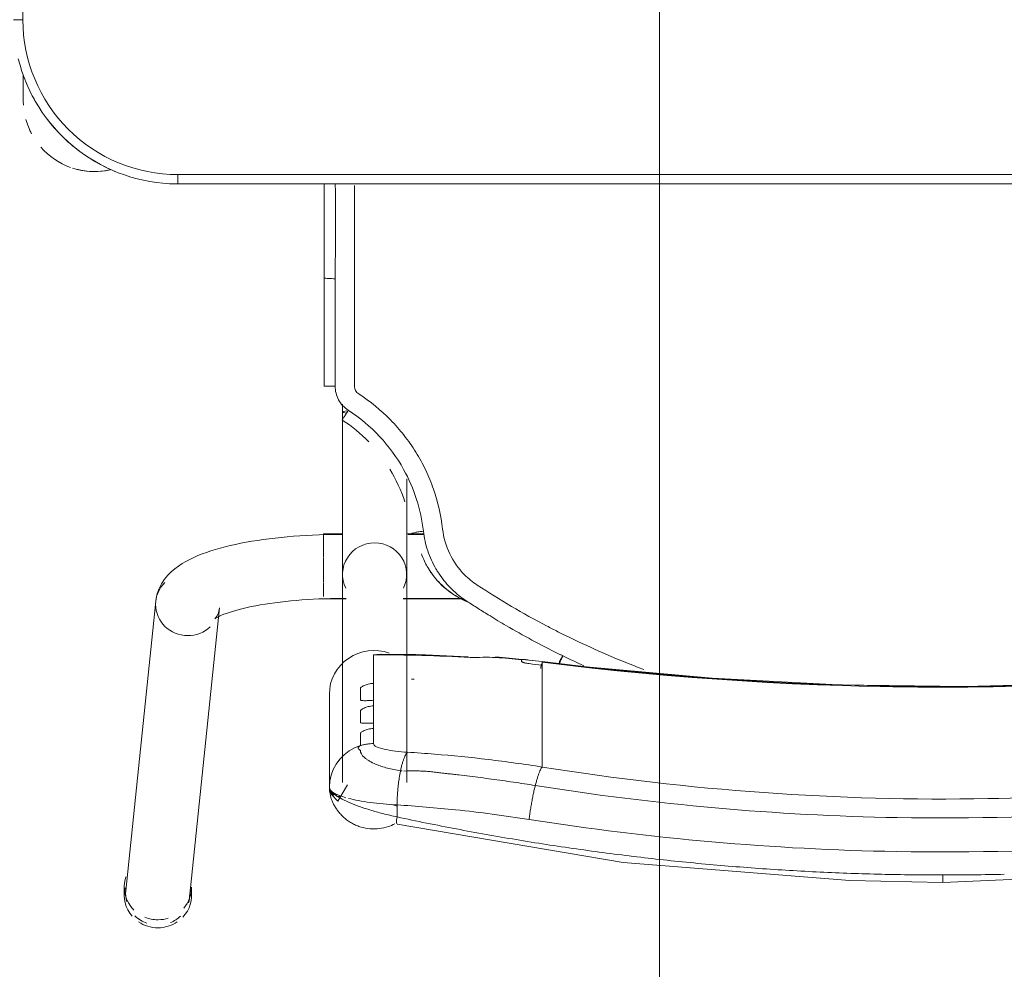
# Model space of a CAD drawing. Header units: metres. Extents: x 2.9 to 42.3, y -72.9 to -49.3.
# Tile 27 of 256: x 5.809 to 6.127, y -65.379 to -65.072. Entities that reach past the tile are written whole.
import ezdxf

# ---------------------------------------------------------------- set-up
doc = ezdxf.new("R2010")
doc.units = ezdxf.units.M
doc.layers.add('G-ANNO-SYMB', color=7, linetype='Continuous', lineweight=9)
doc.layers.add('I-FURN', color=7, linetype='Continuous', lineweight=18)

# ---------------------------------------------------------------- blocks, each defined once
blk = doc.blocks.new('ConjuntoParaAlunoTamanho6 - CJA06_ConjuntoParaAlunoTamanho6-2902653-2PAV')
at = {"layer": 'I-FURN', "color": 253, "true_color": 0xaaaaaa}
for p, q in [((0.2432124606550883, 0.2952560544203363), (0.2335379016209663, 0.2018170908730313)), ((0.2425404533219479, 0.2945585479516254), (0.2425404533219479, 0.2919703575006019)), ((0.2541278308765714, 0.1996852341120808), (0.2638023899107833, 0.2931241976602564)), ((0.2643023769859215, 0.2919703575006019), (0.2643023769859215, 0.2945585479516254)), ((0.1731500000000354, 0.2581242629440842), (0.1731500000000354, 0.190968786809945)), ((0.193850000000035, 0.190968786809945), (0.1938500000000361, 0.2581242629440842)), ((0.1981000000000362, 0.2296403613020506), (0.1981000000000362, 0.2596939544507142)), ((0.1745693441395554, 0.2544094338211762), (0.1751254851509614, 0.254353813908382)), ((0.1968477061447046, 0.2539495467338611), (0.1975389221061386, 0.2558006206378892)), ((0.1294314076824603, 0.243802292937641), (0.1294314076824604, 0.2531737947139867)), ((0.1947122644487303, 0.2506185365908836), (0.1958994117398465, 0.2522106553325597)), ((0.1958994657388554, 0.2522107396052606), (0.1968476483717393, 0.2539494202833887)), ((0.1294314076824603, 0.2421389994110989), (0.1294314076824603, 0.243802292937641)), ((0.1294314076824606, 0.2421389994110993), (0.1294314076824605, 0.2365253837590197)), ((0.1838599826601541, 0.2390378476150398), (0.1838599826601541, 0.2407252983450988)), ((0.1294314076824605, 0.2365253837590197), (0.1294314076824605, 0.2348620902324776)), ((0.1294314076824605, 0.2348620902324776), (0.1294314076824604, 0.2292484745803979)), ((0.183859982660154, 0.231760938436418), (0.183859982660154, 0.233448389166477)), ((0.1294314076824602, 0.2275851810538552), (0.1294314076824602, 0.2292484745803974)), ((0.1294314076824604, 0.2275851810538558), (0.1294314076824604, 0.2219715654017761)), ((0.1838599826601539, 0.2170112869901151), (0.1838599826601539, 0.2261714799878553)), ((0.1294314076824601, 0.2203082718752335), (0.1294314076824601, 0.2219715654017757)), ((0.1294586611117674, 0.21915246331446), (0.1443419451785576, 0.2175731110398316)), ((0.179439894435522, 0.2168937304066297), (0.1817272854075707, 0.2167811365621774)), ((0.174286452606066, 0.1989367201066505), (0.1547360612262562, 0.1989367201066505)), ((0.1742893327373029, 0.1987867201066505), (0.1549429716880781, 0.1987867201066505)), ((0.1938500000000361, 0.1987867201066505), (0.1927106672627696, 0.1987867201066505)), ((0.2000000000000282, 0.1989367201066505), (0.1927135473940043, 0.1989367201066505)), ((0.1938500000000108, 0.1984502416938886), (0.1938500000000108, 0.1987867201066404)), ((0.1938500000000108, 0.1976441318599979), (0.1938500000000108, 0.1984502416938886)), ((0.200000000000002, 0.1937960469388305), (0.2000000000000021, 0.1981376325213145)), ((0.1938500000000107, 0.1916047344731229), (0.1938500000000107, 0.1936664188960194)), ((0.200000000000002, 0.1857279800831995), (0.200000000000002, 0.1936447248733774)), ((0.1938500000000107, 0.1858191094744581), (0.1938500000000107, 0.1868796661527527)), ((0.1938500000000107, 0.1837095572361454), (0.1938500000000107, 0.1858191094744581)), ((0.200000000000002, 0.17793672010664), (0.200000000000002, 0.1856002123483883)), ((0.167571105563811, 0.1780867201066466), (0.1726767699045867, 0.1780867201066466)), ((0.1938500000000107, 0.1780867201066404), (0.1938500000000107, 0.1805865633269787)), ((0.1675962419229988, 0.1779367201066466), (0.1732320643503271, 0.1779367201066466)), ((0.1937679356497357, 0.1779367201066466), (0.2000000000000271, 0.1779367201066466)), ((0.193850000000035, 0.1360373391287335), (0.193850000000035, 0.138573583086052)), ((0.1998252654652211, 0.1302070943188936), (0.1998241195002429, 0.09530095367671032)), ((0.1998165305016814, 0.06496651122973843), (0.1998241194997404, 0.0953010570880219)), ((0.2470000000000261, 0.06496651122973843), (-0.2469999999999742, 0.06496651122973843)), ((0.2470000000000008, 0.06496651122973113), (-0.2469999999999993, 0.06496651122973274)), ((0.2470000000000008, 0.06496651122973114), (0.2470000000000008, 0.06196651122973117)), ((0.2968749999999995, 0.03797151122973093), (0.2968749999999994, 0.02961464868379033)), ((0.2968749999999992, 0.03299232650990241), (0.2968749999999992, 0.03797151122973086)), ((0.3000000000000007, 0.01196651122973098), (0.2970000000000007, 0.01196651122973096))]:
    blk.add_line(p, q, dxfattribs=at)
at = {"layer": 'I-FURN', "color": 253, "true_color": 0xaaaaaa, "flags": 128}
for points in [[(0.0001000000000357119, 0.2903998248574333), (-0.07266958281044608, 0.2872143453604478), (-0.144860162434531, 0.277701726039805), (-0.1760326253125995, 0.2716064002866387)], [(0.1762326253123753, 0.2716064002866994), (0.1033140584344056, 0.2839819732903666), (0.03017500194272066, 0.2898535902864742), (0.0001000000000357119, 0.2903998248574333)], [(0.1762658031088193, 0.2654018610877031), (0.1762658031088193, 0.2663721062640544), (0.1762658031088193, 0.2673423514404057), (0.1762658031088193, 0.268312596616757), (0.1762658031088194, 0.2692828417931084)], [(0.1980999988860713, 0.2597125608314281), (0.1979173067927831, 0.2609157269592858), (0.1973888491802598, 0.26208319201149), (0.1953955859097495, 0.2642028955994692), (0.192269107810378, 0.2589586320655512)], [(0.19753892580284, 0.2558006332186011), (0.1979587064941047, 0.2577280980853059), (0.1981000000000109, 0.2596939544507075)], [(0.1980999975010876, 0.2597116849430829), (0.1980999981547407, 0.2521977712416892), (0.1980999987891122, 0.2446838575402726)], [(0.1981000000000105, 0.2296403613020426), (0.1981000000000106, 0.2371537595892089), (0.1981000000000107, 0.2446671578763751), (0.1981000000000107, 0.2521805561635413), (0.1981000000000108, 0.2596939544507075)], [(0.1881002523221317, 0.246282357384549), (0.1899707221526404, 0.2470146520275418), (0.1917187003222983, 0.247994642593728)], [(0.1917187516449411, 0.2479946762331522), (0.1933094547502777, 0.2492039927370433), (0.1947121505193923, 0.2506184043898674)], [(0.1838599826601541, 0.2407252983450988), (0.1838599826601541, 0.241946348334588), (0.1838599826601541, 0.2431673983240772), (0.1838599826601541, 0.2443884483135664), (0.1838599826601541, 0.2456094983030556)], [(0.1881000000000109, 0.2462822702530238), (0.1881000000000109, 0.2453180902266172), (0.1881000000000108, 0.2443539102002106), (0.1881000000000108, 0.243389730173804), (0.1881000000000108, 0.2424255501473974)], [(0.183859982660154, 0.233448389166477), (0.183859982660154, 0.2348457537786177), (0.183859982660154, 0.2362431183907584), (0.1838599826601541, 0.2376404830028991), (0.1838599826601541, 0.2390378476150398)], [(0.1881000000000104, 0.2386831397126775), (0.1881000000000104, 0.237799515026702), (0.1881000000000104, 0.2369158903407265), (0.1881000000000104, 0.236032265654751), (0.1881000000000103, 0.2351486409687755)], [(0.1838599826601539, 0.2261714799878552), (0.183859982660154, 0.2275688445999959), (0.183859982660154, 0.2289662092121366), (0.183859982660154, 0.2303635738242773), (0.183859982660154, 0.231760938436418)], [(0.1881000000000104, 0.2314062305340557), (0.1881000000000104, 0.2305226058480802), (0.1881000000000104, 0.2296389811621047), (0.1881000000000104, 0.2287553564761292), (0.1881000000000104, 0.2278717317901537)], [(-0.1292586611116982, 0.21915246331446), (-0.08865069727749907, 0.2234198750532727), (-0.047900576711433, 0.2260954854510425), (-0.007073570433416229, 0.2271749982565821), (0.0337649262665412, 0.226656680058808), (0.07454949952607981, 0.2245413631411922), (0.1152148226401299, 0.220832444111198), (0.1294586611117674, 0.21915246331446)], [(0.1294314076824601, 0.2193726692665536), (0.1294314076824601, 0.2196065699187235), (0.1294314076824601, 0.2198404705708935), (0.1294314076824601, 0.2200743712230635), (0.1294314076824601, 0.2203082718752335)], [(0.1361000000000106, 0.2190117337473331), (0.1361000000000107, 0.2189337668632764), (0.1361000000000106, 0.2188557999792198), (0.1361000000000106, 0.2187778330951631), (0.1361000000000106, 0.2186998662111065)], [(0.1535056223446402, 0.2176050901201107), (0.1692793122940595, 0.2168976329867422), (0.1813090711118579, 0.2167731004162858)], [(0.1817272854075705, 0.2167811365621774), (0.1827926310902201, 0.2168569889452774), (0.1838599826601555, 0.217011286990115)], [(0.2350704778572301, 0.2053619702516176), (0.2350077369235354, 0.2053133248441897), (0.23482002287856, 0.2051835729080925), (0.2345106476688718, 0.2049931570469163), (0.2340848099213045, 0.20475802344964), (0.2335484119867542, 0.2044905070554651), (0.2329074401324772, 0.2042001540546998), (0.232167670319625, 0.2038943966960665), (0.2313345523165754, 0.2035790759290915), (0.2304131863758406, 0.2032588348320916), (0.2294083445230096, 0.2029374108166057), (0.2283245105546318, 0.2026178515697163), (0.2271659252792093, 0.2023026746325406), (0.2259366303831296, 0.2019939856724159), (0.2246405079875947, 0.2016935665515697), (0.2232813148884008, 0.2014029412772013), (0.2218627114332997, 0.201123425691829), (0.2203882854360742, 0.2008561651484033), (0.2188615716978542, 0.2006021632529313), (0.2172860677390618, 0.2003623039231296), (0.2156652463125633, 0.2001373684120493), (0.214002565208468, 0.1999280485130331), (0.2123014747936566, 0.1997349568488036), (0.2105654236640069, 0.1995586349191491), (0.2087978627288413, 0.1993995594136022), (0.2070022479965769, 0.199258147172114), (0.2051820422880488, 0.1991347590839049), (0.2033407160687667, 0.1990297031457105), (0.2014817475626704, 0.1989432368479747), (0.1996086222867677, 0.1988755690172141), (0.1977248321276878, 0.1988268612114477), (0.1958338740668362, 0.1987972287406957), (0.1939392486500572, 0.1987867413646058), (0.1938500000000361, 0.1987867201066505)], [(0.2335379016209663, 0.2018170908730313), (0.2337286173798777, 0.2028696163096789), (0.2340307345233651, 0.203761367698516), (0.2343720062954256, 0.2044473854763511), (0.2346851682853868, 0.2049236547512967), (0.2349211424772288, 0.2052118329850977), (0.2350504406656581, 0.2053439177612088), (0.2350704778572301, 0.2053619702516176)], [(0.2541278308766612, 0.1996852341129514), (0.2537524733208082, 0.1976222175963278), (0.2531060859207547, 0.1957226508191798), (0.2522614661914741, 0.1940331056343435), (0.251286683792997, 0.1925592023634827), (0.2502318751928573, 0.1912808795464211), (0.2491278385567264, 0.1901677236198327), (0.2479903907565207, 0.1891887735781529), (0.246825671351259, 0.1883170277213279), (0.2456343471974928, 0.1875306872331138), (0.244414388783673, 0.1868128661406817), (0.2431627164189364, 0.1861507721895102), (0.2418761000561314, 0.1855348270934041), (0.240551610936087, 0.184957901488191), (0.2391868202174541, 0.1844147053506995), (0.2377798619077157, 0.1839013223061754), (0.2363294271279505, 0.1834148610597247), (0.2348347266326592, 0.1829531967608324), (0.2332954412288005, 0.1825147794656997), (0.2317116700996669, 0.1820984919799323), (0.2300838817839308, 0.1817035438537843), (0.2284128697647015, 0.1813293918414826), (0.2266997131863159, 0.1809756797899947), (0.2249457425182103, 0.180642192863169), (0.2231525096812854, 0.1803288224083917), (0.2213217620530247, 0.1800355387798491), (0.2194554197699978, 0.1797623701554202), (0.2175555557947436, 0.1795093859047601), (0.2156243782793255, 0.1792766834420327), (0.2136642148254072, 0.1790643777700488), (0.211677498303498, 0.1788725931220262), (0.2096667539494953, 0.1787014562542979), (0.2076345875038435, 0.1785510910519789), (0.2055836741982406, 0.178421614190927), (0.2035167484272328, 0.1783131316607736), (0.2014365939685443, 0.178225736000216), (0.1993460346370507, 0.1781595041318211), (0.1972479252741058, 0.1781144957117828), (0.195145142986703, 0.1780907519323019), (0.1938500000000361, 0.1780867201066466)], [(0.1731500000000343, 0.1601508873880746), (0.1731500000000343, 0.1620004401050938), (0.1731500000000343, 0.163818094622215), (0.1731500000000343, 0.1656009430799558), (0.1731500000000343, 0.1673461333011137), (0.1731500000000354, 0.1690508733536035), (0.1731500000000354, 0.170712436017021), (0.1731500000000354, 0.1723281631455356), (0.1731500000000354, 0.1738954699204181), (0.1731500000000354, 0.1754118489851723), (0.1731500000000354, 0.1768748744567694), (0.1731500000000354, 0.1782822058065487), (0.1731500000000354, 0.1796315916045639), (0.1731500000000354, 0.1809208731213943), (0.1731500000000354, 0.1821479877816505), (0.1731500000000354, 0.1833109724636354), (0.1731500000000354, 0.1844079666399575), (0.1731500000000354, 0.185437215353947), (0.1731500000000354, 0.1863970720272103), (0.1731500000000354, 0.1872860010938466), (0.1731500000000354, 0.1881025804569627), (0.1731500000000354, 0.1888455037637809), (0.1731500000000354, 0.1895135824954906), (0.1731500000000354, 0.1901057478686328), (0.1731500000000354, 0.1906210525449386), (0.1731500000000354, 0.190968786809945)], [(0.193850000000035, 0.190968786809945), (0.193850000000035, 0.1905139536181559), (0.193850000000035, 0.1899816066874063), (0.193850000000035, 0.1893725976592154), (0.193850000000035, 0.1886879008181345), (0.193850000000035, 0.1879286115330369), (0.193850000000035, 0.1870959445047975), (0.193850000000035, 0.1861912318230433), (0.193850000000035, 0.1852159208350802), (0.193850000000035, 0.1841715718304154), (0.193850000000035, 0.1830598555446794), (0.193850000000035, 0.1818825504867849), (0.193850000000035, 0.1806415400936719), (0.193850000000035, 0.1793388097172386), (0.193850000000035, 0.177976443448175), (0.193850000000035, 0.1765566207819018), (0.193850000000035, 0.1750816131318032), (0.193850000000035, 0.1735537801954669), (0.193850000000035, 0.1719755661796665), (0.193850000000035, 0.1703494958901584), (0.193850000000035, 0.1686781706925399), (0.193850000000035, 0.1669642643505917), (0.193850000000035, 0.1652105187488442), (0.193850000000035, 0.163419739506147), (0.193850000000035, 0.1615947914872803), (0.193850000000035, 0.1597385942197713), (0.193850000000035, 0.1578541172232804), (0.193850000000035, 0.155944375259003), (0.193850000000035, 0.1540124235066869), (0.193850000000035, 0.1520613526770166), (0.193850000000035, 0.1500942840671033), (0.193850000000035, 0.1481143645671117), (0.193850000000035, 0.1461247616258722), (0.193850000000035, 0.1441286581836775), (0.193850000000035, 0.1421292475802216), (0.193850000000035, 0.1401297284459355), (0.193850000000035, 0.138573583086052)], [(0.168410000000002, 0.1843247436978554), (0.168410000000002, 0.184339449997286), (0.168410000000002, 0.1843541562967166), (0.168410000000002, 0.1843688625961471), (0.168410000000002, 0.1843835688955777)], [(0.1962270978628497, 0.1302521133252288), (0.19622673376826, 0.126394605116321), (0.1962264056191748, 0.1225375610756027), (0.1962261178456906, 0.1186811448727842), (0.1962258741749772, 0.1148255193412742), (0.1962256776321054, 0.1109708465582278), (0.1962255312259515, 0.1071172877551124), (0.196225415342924, 0.1032650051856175), (0.1962252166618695, 0.0994141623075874), (0.1962252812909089, 0.09556492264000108)], [(0.298480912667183, 0.02456475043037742), (0.2979359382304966, 0.02661336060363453), (0.2973094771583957, 0.02863853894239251), (0.2966025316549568, 0.03063704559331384), (0.2958162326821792, 0.03260568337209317), (0.2949518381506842, 0.03454130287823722), (0.2940107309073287, 0.03644080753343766), (0.2929944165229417, 0.03830115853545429), (0.291904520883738, 0.04011937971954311), (0.2907427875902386, 0.04189256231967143), (0.289511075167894, 0.04361786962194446), (0.2882113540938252, 0.04529254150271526), (0.2868457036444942, 0.04691389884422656), (0.2854163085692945, 0.04847934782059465), (0.2839254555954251, 0.04998638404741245), (0.2823755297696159, 0.05143259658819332), (0.2807690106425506, 0.0528156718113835), (0.2791084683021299, 0.05413339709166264), (0.2773965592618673, 0.05538366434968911), (0.2756360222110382, 0.05656447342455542), (0.2738296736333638, 0.05767393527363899), (0.2719804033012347, 0.05871027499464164), (0.2700911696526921, 0.05967183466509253), (0.2681649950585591, 0.06055707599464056), (0.2662049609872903, 0.0613645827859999), (0.2642142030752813, 0.06209306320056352), (0.26219590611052, 0.06274135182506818), (0.2601532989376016, 0.06330841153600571), (0.2580896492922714, 0.0637933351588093), (0.2560082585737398, 0.06419534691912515), (0.2539124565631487, 0.06451380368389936), (0.2518055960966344, 0.06474819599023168), (0.2496910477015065, 0.06489814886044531), (0.2475721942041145, 0.06496342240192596), (0.2470000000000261, 0.06496651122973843)], [(0.2469999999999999, 0.0619665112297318), (0.1234999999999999, 0.0619665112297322), (-1.453485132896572e-16, 0.06196651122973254), (-0.1235000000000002, 0.06196651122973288), (-0.2470000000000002, 0.06196651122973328)], [(-0.2469999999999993, 0.06196651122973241), (-0.1234999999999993, 0.0619665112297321), (7.44471151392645e-16, 0.06196651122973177), (0.1235000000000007, 0.06196651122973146), (0.2470000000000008, 0.06196651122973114)], [(0.2968750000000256, 0.03000167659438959), (0.2968750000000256, 0.03057043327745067), (0.2968750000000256, 0.03112383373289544), (0.2968750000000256, 0.03166099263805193), (0.2968750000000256, 0.0321810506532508), (0.2968750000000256, 0.03268317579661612), (0.2968750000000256, 0.03316656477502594), (0.2968750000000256, 0.03363044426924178), (0.2968750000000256, 0.03407407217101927), (0.2968750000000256, 0.0344967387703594), (0.2968750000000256, 0.03489776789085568), (0.2968750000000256, 0.03527651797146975), (0.2968750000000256, 0.03563238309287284), (0.2968750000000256, 0.03596479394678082), (0.2968750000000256, 0.03627321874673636), (0.2968750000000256, 0.03655716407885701), (0.2968750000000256, 0.03681617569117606), (0.2968750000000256, 0.03704983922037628), (0.2968750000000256, 0.03725778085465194), (0.2968750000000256, 0.03743966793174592), (0.2968750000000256, 0.03759520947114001), (0.2968750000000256, 0.03772415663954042), (0.2968750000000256, 0.03782630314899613), (0.2968750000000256, 0.03790148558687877), (0.2968750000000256, 0.03794958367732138), (0.2968750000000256, 0.0379705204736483)], [(0.2969999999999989, -0.3320334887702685), (0.2969999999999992, -0.2460334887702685), (0.2969999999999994, -0.1600334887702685), (0.2969999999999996, -0.07403348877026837), (0.2969999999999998, 0.01196651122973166)], [(0.2970000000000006, 0.01196651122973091), (0.2970000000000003, -0.07403348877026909), (0.297, -0.1600334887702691), (0.2969999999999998, -0.2460334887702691), (0.2969999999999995, -0.3320334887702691)]]:
    blk.add_lwpolyline(points, dxfattribs=at)
at = {"layer": 'I-FURN', "color": 253, "true_color": 0xaaaaaa}
for centre, radius, start, end in [((0.2469999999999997, 0.01196651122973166), 0.05000000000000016, 359.9999999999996, 89.9999999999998), ((0.2470000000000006, 0.01196651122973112), 0.05000000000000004, 1.399444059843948e-13, 90.00000000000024), ((0.2470000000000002, 0.01196651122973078), 0.05300000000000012, 57.30006590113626, 67.50000000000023), ((0.2470000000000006, 0.01196651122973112), 0.05299999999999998, 57.30006590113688, 67.49999999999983), ((0.2738749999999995, 0.03797151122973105), 0.02300000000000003, 75.53308433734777, 103.1031885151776), ((0.2738749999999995, 0.03797151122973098), 0.02299999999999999, 71.99999999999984, 102.5792801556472), ((0.2738749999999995, 0.03797151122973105), 0.02299999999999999, 41.01943934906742, 70.30682625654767), ((0.2470000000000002, 0.01196651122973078), 0.05300000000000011, 37.16069583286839, 53.14964399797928), ((0.2470000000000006, 0.01196651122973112), 0.05299999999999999, 37.16069583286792, 53.14964399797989), ((0.2738749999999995, 0.03797151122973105), 0.02299999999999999, 15.73052841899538, 28.0506029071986), ((0.2470000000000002, 0.01196651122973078), 0.05300000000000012, 22.50000000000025, 32.69993391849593), ((0.2470000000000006, 0.01196651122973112), 0.053, 22.49999999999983, 32.69993391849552), ((0.2738749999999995, 0.03797151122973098), 0.02300000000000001, 359.9999999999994, 4.009148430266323)]:
    blk.add_arc(centre, radius, start, end, dxfattribs=at)
for centre, major_axis, ratio, start_param, end_param in [((0.2534214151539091, 0.2945585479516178), (0.01088096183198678, 0), 0.9659258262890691, 1.570796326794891, 2.182165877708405), ((0.2534214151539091, 0.2945585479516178), (-0.01088096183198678, 5.623562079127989e-17), 0.9659258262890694, 4.098127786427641, 4.71238898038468), ((0.253507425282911, 0.2941901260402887), (-0.01029496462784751, 0.001065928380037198), 0.9671584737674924, 5.223080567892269, 5.597592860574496), ((0.2534214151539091, 0.2919703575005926), (0.01088096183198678, 0), 0.9659258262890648, 1.581693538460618, 1.88396904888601), ((0.2534214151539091, 0.2919703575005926), (0.01088096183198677, 0), 0.9659258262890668, 1.17635546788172, 1.570796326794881), ((0.253507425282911, 0.2941901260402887), (-0.01029496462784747, 0.001065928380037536), 0.9671584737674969, 4.026796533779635, 4.467460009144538), ((0.2534214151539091, 0.2945585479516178), (0.01088096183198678, 0), 0.9659258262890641, 2.404321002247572, 3.312013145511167), ((0.2534214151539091, 0.2919703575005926), (0.01088096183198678, 0), 0.9659258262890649, 2.446266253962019, 3.141592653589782), ((0.2534214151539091, 0.2919703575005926), (0.01088096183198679, 0), 0.9659258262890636, 5.959866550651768, 7.062609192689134), ((0.2534214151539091, 0.2945585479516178), (0.01088096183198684, 0), 0.9659258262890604, 6.052088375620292, 6.985955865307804), ((0.253507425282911, 0.2941901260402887), (-0.01029496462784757, 0.001065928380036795), 0.9671584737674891, 6.102342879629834, 6.38299102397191), ((0.253507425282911, 0.2941901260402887), (-0.01029496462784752, 0.00106592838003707), 0.9671584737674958, 3.141592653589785, 3.502974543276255), ((9.999999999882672e-05, -0.7715866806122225), (1.021100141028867, 0), 0.9781476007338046, 1.44377104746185, 1.697821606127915), ((9.999999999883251e-05, -0.7711708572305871), (1.0208981, 0), 0.9781476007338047, 1.443771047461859, 1.697821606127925), ((0.1837000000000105, 0.2296403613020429), (0.0144, 0), 0.9781476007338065, 4.36210454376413, 6.28318530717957), ((0.1794715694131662, 0.6012766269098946), (0.3849999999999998, 0), 0.9781476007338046, 4.689765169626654, 4.691851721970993), ((0.1794715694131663, 0.6035636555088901), (0.3949999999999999, 0), 0.9781476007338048, 4.585363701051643, 4.595995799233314), ((0.1306982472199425, 0.2290753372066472), (0.001239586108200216, 0.009922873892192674), 0.02633907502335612, 3.525396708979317, 3.819869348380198), ((0.1794715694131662, 0.6022122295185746), (0.3947979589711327, 0), 0.9781476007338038, 4.585363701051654, 4.595935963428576), ((0.1794715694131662, 0.6026280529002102), (0.3949999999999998, 0), 0.9781476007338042, 4.602237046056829, 4.623286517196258), ((0.1452124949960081, 0.227535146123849), (0.0008705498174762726, 0.009962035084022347), 0.01850094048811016, 2.932960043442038, 3.325659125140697), ((0.1794715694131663, 0.6033557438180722), (0.3949999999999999, 0), 0.9781476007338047, 4.644485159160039, 4.723499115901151), ((0.2438328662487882, 0.2007511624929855), (-0.01029496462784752, 0.001065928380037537), 0.9671584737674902, 4.812194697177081, 5.597592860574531), ((0.2438328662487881, 0.2007511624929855), (-0.01029496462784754, 0.001065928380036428), 0.967158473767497, 3.241398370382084, 4.812194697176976), ((0.2438328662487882, 0.2007511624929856), (-0.01029496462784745, 0.001065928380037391), 0.9671584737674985, 2.456000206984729, 3.241398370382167), ((0.1835000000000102, 0.1909687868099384), (0.01034999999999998, 0), 0.9781476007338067, 2.686586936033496, 4.712388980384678), ((0.1835000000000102, 0.1909687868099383), (0.01035000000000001, 0), 0.9781476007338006, 4.712388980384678, 6.73819102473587), ((0.1835000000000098, 0.1385735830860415), (0.01034999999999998, 0), 0.06975647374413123, 5.759586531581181, 6.776353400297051)]:
    blk.add_ellipse(centre, major_axis=major_axis, ratio=ratio, start_param=start_param, end_param=end_param, dxfattribs=at)
for points in [[(0.0001000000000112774, 0.2903571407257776), (0.0001000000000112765, 0.2902912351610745), (0.0001000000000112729, 0.2900051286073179), (0.0001000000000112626, 0.2891558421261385), (0.0001000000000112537, 0.2884139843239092), (0.0001000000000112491, 0.2880248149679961)], [(0.0001000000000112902, 0.2880248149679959), (-0.006508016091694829, 0.288024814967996), (-0.01311637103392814, 0.2879458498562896), (-0.01972184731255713, 0.2877884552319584)], [(0.01992242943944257, 0.287788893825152), (0.01331661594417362, 0.287946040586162), (0.006708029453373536, 0.2880248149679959), (0.0001000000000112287, 0.288024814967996)], [(0.03972822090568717, 0.287082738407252), (0.03313130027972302, 0.2873962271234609), (0.02652827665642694, 0.2876317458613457), (0.0199224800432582, 0.2877888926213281)], [(0.05949739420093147, 0.285908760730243), (0.05291607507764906, 0.2863777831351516), (0.04632532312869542, 0.2867692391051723), (0.03972846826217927, 0.2870827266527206)], [(0.07920996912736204, 0.284269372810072), (0.07265096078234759, 0.2848931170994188), (0.06607919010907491, 0.2854396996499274), (0.05949798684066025, 0.2859087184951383)], [(0.09884629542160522, 0.2821678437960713), (0.09231561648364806, 0.2829446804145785), (0.08576917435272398, 0.2836456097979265), (0.07920996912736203, 0.284269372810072)], [(0.1183880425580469, 0.2796108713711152), (0.1118923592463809, 0.2805381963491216), (0.1053779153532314, 0.2813908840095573), (0.0988477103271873, 0.2821676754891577)], [(0.1378172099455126, 0.276606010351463), (0.1313620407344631, 0.2776813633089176), (0.1248851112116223, 0.2786833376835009), (0.1183894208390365, 0.2796106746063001)], [(0.1571157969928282, 0.2731608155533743), (0.1507070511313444, 0.274381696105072), (0.1442735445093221, 0.2755304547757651), (0.1378182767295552, 0.2766058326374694)], [(0.1316375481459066, 0.2591403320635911), (0.1317514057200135, 0.2595920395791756), (0.1319774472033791, 0.2605307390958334), (0.1323069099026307, 0.2620269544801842), (0.1326223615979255, 0.2635911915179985), (0.1329198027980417, 0.2652023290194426), (0.1331950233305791, 0.2668394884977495), (0.1334445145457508, 0.2684805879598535), (0.1335915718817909, 0.2695629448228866), (0.1336597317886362, 0.2700975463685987)], [(0.1762658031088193, 0.2692828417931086), (0.1699094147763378, 0.2706467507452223), (0.1635252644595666, 0.2719397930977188), (0.1571163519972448, 0.2731607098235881)], [(0.1762658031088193, 0.2692828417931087), (0.1763289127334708, 0.2696584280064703), (0.1764189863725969, 0.2703746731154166), (0.1764353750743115, 0.2712021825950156), (0.1763587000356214, 0.2714863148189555), (0.1763029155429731, 0.2715564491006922)], [(0.175125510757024, 0.254353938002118), (0.1751984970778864, 0.2547076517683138), (0.175339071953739, 0.2554367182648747), (0.1755320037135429, 0.2565866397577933), (0.1757052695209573, 0.2577841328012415), (0.175857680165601, 0.259019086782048), (0.1759880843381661, 0.2602816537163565), (0.176095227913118, 0.2615619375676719), (0.1761782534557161, 0.2628495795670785), (0.176236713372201, 0.2641342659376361), (0.1762589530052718, 0.2649819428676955), (0.1762658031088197, 0.2654018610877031)], [(0.1919702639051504, 0.2633081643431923), (0.1900049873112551, 0.2638160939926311), (0.1852348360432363, 0.264697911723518), (0.1793352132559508, 0.265233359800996), (0.1762658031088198, 0.265401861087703)], [(0.1781109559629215, 0.2652801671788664), (0.1775085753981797, 0.2654472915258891), (0.1768999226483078, 0.2656099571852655), (0.1762885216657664, 0.2657672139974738)], [(0.1297076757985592, 0.2535591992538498), (0.1298032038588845, 0.253716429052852), (0.1300007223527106, 0.2540876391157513), (0.1303127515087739, 0.2548081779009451), (0.1306367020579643, 0.2556847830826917), (0.1309683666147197, 0.2567044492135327), (0.131303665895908, 0.2578553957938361), (0.1315267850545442, 0.2587009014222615), (0.1316375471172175, 0.2591403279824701)], [(0.1728535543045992, 0.2483980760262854), (0.1729696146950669, 0.2485030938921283), (0.1732027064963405, 0.2487702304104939), (0.1735510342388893, 0.2493354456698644), (0.1738939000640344, 0.250058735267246), (0.174227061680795, 0.2509327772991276), (0.1745466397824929, 0.2519451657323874), (0.1748487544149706, 0.2530845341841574), (0.1750359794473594, 0.2539200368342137), (0.1751255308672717, 0.2543540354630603)], [(0.1294314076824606, 0.2531737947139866), (0.1295198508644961, 0.253273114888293), (0.1296121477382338, 0.2534019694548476), (0.1297076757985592, 0.2535591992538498)], [(0.1838599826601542, 0.2456094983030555), (0.1842192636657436, 0.2456134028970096), (0.1849375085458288, 0.2456477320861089), (0.1860079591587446, 0.2457777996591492), (0.1870655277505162, 0.2459854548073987), (0.1877580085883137, 0.2461749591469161), (0.1881001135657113, 0.246282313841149)], [(0.124341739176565, 0.2095039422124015), (0.1152901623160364, 0.2140849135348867), (0.1060704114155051, 0.2181435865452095), (0.0966588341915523, 0.2216798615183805)], [(0.1159427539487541, 0.2205001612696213), (0.1182084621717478, 0.2194714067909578), (0.1204604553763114, 0.2184124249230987), (0.1226981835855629, 0.2173235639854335)], [(0.1226981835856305, 0.2173235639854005), (0.1229127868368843, 0.2177608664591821), (0.1233583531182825, 0.2186550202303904), (0.1237690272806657, 0.2194524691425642), (0.1239499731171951, 0.2197966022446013)], [(0.1239464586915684, 0.2193573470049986), (0.1237666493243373, 0.2189779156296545), (0.1235632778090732, 0.2185567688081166), (0.1233517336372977, 0.2181258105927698)], [(0.1336000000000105, 0.2198095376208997), (0.1337709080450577, 0.2197895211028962), (0.1341016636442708, 0.2197447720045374), (0.1345570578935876, 0.2196652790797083), (0.1349943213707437, 0.2195675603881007), (0.1353772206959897, 0.2194610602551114), (0.1356877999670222, 0.2193475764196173), (0.1359253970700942, 0.219230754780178), (0.1360624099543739, 0.2191208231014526), (0.1360974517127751, 0.2190478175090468), (0.1361000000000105, 0.2190117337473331)], [(0.1243563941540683, 0.2165087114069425), (0.124080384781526, 0.2166453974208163), (0.1235279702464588, 0.2169178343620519), (0.122974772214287, 0.2171883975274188), (0.1226979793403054, 0.2173232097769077)], [(0.1233396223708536, 0.218131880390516), (0.1231915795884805, 0.2178324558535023), (0.1230392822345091, 0.2175283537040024), (0.1228883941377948, 0.2172307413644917)], [(0.1409843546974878, 0.2075760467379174), (0.1382577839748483, 0.2091620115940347), (0.1327588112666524, 0.2122360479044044), (0.127170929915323, 0.2151169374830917), (0.1243563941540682, 0.2165087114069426)], [(0.1361000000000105, 0.2186998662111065), (0.136100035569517, 0.2186828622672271), (0.1360918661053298, 0.2186492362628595), (0.1360665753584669, 0.2186169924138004), (0.1360494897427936, 0.2186013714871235)], [(0.1443226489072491, 0.217792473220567), (0.145762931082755, 0.2177625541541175), (0.1486002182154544, 0.2177478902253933), (0.1513336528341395, 0.2178205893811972), (0.15267016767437, 0.2178778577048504)], [(0.1526701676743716, 0.2178778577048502), (0.1531962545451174, 0.2175770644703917), (0.1536937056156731, 0.2175210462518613), (0.1541742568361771, 0.2177192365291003)], [(0.127982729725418, 0.2076229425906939), (0.1273791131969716, 0.2079405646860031), (0.1261687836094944, 0.2085716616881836), (0.1249518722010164, 0.2091945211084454), (0.1243417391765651, 0.2095039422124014)], [(0.1503955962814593, 0.1944471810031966), (0.1467277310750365, 0.1968417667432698), (0.139345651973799, 0.2014179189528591), (0.1318066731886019, 0.205611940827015), (0.1279827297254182, 0.2076229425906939)], [(0.1463509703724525, 0.2043213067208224), (0.1454617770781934, 0.2048741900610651), (0.1436780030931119, 0.205969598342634), (0.1418838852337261, 0.2070440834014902), (0.1409843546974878, 0.207576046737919)], [(0.1537794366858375, 0.1996302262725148), (0.152557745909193, 0.2004277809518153), (0.1501008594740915, 0.2020049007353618), (0.1476209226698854, 0.2035451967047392), (0.1463764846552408, 0.2043055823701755)], [(0.1586329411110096, 0.1970969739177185), (0.15703199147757, 0.1982151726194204), (0.1553072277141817, 0.1991556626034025), (0.1535014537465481, 0.199897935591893)], [(0.153741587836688, 0.1997177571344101), (0.1547233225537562, 0.1993071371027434), (0.1557480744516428, 0.1988086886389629), (0.1568013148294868, 0.1981978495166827)], [(0.1624994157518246, 0.1911047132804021), (0.1613359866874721, 0.192802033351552), (0.1586948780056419, 0.1959437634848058), (0.1554966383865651, 0.1985081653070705), (0.1537794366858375, 0.1996302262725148)], [(0.1544771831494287, 0.1911188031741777), (0.1538595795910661, 0.1917419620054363), (0.1525591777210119, 0.1929224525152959), (0.1511359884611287, 0.193963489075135), (0.1503955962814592, 0.1944471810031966)], [(0.1615632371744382, 0.1763592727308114), (0.1612423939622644, 0.179146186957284), (0.1596820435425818, 0.1845386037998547), (0.1564514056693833, 0.1891220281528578), (0.1544771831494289, 0.1911188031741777)], [(0.1637112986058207, 0.1892355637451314), (0.163521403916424, 0.1895535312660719), (0.1631293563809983, 0.1901833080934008), (0.1627133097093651, 0.1907999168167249), (0.1624994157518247, 0.191104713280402)], [(0.1650109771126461, 0.1907575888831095), (0.1653668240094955, 0.1902631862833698), (0.1660439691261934, 0.1892504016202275), (0.1669511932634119, 0.1876675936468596), (0.1677473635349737, 0.1860264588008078), (0.16820222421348, 0.1848969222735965), (0.1684100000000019, 0.1843247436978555)], [(0.1677424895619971, 0.1770639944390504), (0.1674964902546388, 0.1792013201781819), (0.1665590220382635, 0.1834307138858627), (0.164789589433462, 0.1873763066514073), (0.1637112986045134, 0.1892355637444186)], [(0.1714634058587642, 0.1778021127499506), (0.1714682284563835, 0.1777616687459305), (0.1712817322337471, 0.177658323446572), (0.1704566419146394, 0.1774597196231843), (0.1692131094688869, 0.1772481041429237), (0.1682328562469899, 0.1771200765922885), (0.1677424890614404, 0.1770642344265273)], [(0.178597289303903, 0.1570264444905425), (0.1765772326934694, 0.1603398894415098), (0.1749420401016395, 0.1638886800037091), (0.173723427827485, 0.1675700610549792)], [(0.1939136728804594, 0.1411945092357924), (0.1908365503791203, 0.143207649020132), (0.1879501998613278, 0.1455989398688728), (0.1853711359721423, 0.1482650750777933)], [(0.1919863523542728, 0.1380495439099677), (0.1922544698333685, 0.1384598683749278), (0.1927841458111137, 0.1392806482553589), (0.1934388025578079, 0.1403259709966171), (0.1938540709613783, 0.1410265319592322), (0.1939293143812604, 0.1411928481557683), (0.1939136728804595, 0.1411945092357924)], [(0.1962270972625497, 0.1302521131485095), (0.1962244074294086, 0.1310361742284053), (0.196036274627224, 0.1325521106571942), (0.1951915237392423, 0.1347279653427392), (0.1938272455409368, 0.1366302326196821), (0.1926490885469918, 0.137618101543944), (0.1919863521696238, 0.1380501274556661)], [(0.1900014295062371, 0.1302474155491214), (0.1900004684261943, 0.1305019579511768), (0.1899391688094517, 0.1309935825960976), (0.1896635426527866, 0.1316979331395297), (0.189220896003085, 0.132311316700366), (0.1888417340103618, 0.132628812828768), (0.1886288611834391, 0.1327672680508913)], [(0.1900013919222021, 0.09555402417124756), (0.190001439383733, 0.09868370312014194), (0.1900013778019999, 0.1048192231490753), (0.1900014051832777, 0.1131431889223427), (0.1900014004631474, 0.1217255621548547), (0.1900014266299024, 0.1274031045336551), (0.190001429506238, 0.1302474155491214)], [(0.1998210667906, 0.1302049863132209), (0.1998445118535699, 0.1302108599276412), (0.1996945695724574, 0.130222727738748), (0.1989137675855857, 0.1302381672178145), (0.1976969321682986, 0.1302488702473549), (0.1967197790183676, 0.1302517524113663), (0.1962270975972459, 0.1302520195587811)], [(0.1998187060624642, 0.1302043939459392), (0.1998185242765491, 0.1272925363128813), (0.1998182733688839, 0.1243806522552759), (0.1998180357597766, 0.1214692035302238)], [(0.1998198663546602, 0.09528842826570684), (0.1998196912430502, 0.1010983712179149), (0.1998194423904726, 0.1127324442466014), (0.199820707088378, 0.1243808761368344), (0.1998210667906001, 0.1302049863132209)], [(0.1998174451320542, 0.1127339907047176), (0.199817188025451, 0.1069128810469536), (0.1998173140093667, 0.1010953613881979), (0.1998174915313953, 0.09528493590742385)], [(0.1962252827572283, 0.0955648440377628), (0.1966195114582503, 0.0955637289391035), (0.197011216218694, 0.09555819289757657), (0.1973810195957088, 0.09554851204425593)], [(0.1973810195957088, 0.09554851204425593), (0.1977508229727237, 0.09553883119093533), (0.1980987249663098, 0.095525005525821), (0.1984075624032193, 0.09550772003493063)], [(0.1998241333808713, 0.09530095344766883), (0.1998241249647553, 0.0952967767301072), (0.1998227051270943, 0.09529260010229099), (0.1998198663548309, 0.09528842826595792)], [(0.1998200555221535, 0.06496652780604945), (0.1998200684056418, 0.075073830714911), (0.1998199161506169, 0.08518111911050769), (0.199819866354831, 0.09528842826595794)], [(0.1998176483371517, 0.07533813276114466), (0.1998176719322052, 0.07188093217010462), (0.1998176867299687, 0.06842373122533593), (0.199817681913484, 0.06496652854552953)]]:
    blk.add_open_spline(points, degree=3, dxfattribs=at)
for points, knots in [([(-0.1334597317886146, 0.2700975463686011), (-0.0847039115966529, 0.2777950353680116), (0.005190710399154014, 0.2841531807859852), (0.09465608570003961, 0.2762553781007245), (0.1336597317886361, 0.2700975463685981)], [-1, -1, -1, -1, -0.4444444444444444, 0, 0, 0, 0]), ([(-0.1314375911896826, 0.2591405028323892), (-0.0834284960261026, 0.2668293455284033), (0.005115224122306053, 0.2731845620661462), (0.09323131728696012, 0.2652914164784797), (0.1316375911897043, 0.2591405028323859)], [-1, -1, -1, -1, -0.4444444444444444, 0, 0, 0, 0]), ([(0.1336597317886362, 0.2700975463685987), (0.1415528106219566, 0.2688514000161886), (0.155777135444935, 0.2669874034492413), (0.1699719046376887, 0.2657985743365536), (0.1762658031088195, 0.2654018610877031)], [-1, -1, -1, -1, -0.4444444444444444, 0, 0, 0, 0]), ([(0.1769859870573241, 0.2715293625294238), (0.1776537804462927, 0.2718739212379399), (0.1792654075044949, 0.2725544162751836), (0.1819571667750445, 0.2731539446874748), (0.1849590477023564, 0.2732031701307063), (0.1874098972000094, 0.2727407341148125), (0.1890477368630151, 0.2721641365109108), (0.1899555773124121, 0.271763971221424), (0.1906190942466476, 0.2714305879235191), (0.1912702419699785, 0.2710585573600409), (0.1921219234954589, 0.2705073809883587), (0.1931349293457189, 0.2697297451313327), (0.1942280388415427, 0.268695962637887), (0.1951608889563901, 0.2676305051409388), (0.1959446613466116, 0.2665608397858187), (0.1966003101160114, 0.2654700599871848), (0.1971213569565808, 0.2643906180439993), (0.1975150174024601, 0.2633435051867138), (0.1977954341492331, 0.2623445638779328), (0.1980407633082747, 0.2610829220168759), (0.1980992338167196, 0.2602308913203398), (0.1980999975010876, 0.2597116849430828)], [0.3275759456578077, 0.3275759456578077, 0.3275759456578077, 0.3275759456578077, 0.375, 0.4375, 0.5, 0.5625, 0.59375, 0.609375, 0.625, 0.640625, 0.65625, 0.6875, 0.71875, 0.75, 0.78125, 0.8125, 0.84375, 0.875, 0.90625, 0.9375, 1, 1, 1, 1]), ([(0.1762658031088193, 0.2692828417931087), (0.1778018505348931, 0.2689533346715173), (0.1808409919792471, 0.2682343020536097), (0.1851045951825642, 0.267035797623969), (0.1888538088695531, 0.2657760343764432), (0.1930172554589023, 0.2641128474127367), (0.1970774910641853, 0.2618686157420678), (0.198099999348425, 0.260342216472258), (0.1980999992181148, 0.2597116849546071)], [0, 0, 0, 0, 0.125, 0.25, 0.375, 0.5, 0.75, 1, 1, 1, 1]), ([(0.1294314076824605, 0.2531737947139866), (0.08224027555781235, 0.260753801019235), (-0.00483574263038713, 0.2670240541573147), (-0.0914775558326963, 0.2592379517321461), (-0.1292314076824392, 0.2531737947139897)], [-1, -1, -1, -1, -0.4444444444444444, 0, 0, 0, 0]), ([(0.1981000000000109, 0.2596939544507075), (0.1981000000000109, 0.2603482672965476), (0.1971026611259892, 0.2615579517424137), (0.1943639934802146, 0.2626362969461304), (0.192781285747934, 0.2630879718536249)], [0, 0, 0, 0, 0.25, 0.4645248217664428, 0.4645248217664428, 0.4645248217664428, 0.4645248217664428]), ([(0.1958851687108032, 0.262565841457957), (0.1956481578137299, 0.26263272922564), (0.1951721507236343, 0.2627089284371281), (0.1947024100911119, 0.2626715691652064), (0.1944798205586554, 0.2626293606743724)], [0.314040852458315, 0.314040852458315, 0.314040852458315, 0.314040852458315, 0.375, 0.4333513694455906, 0.4333513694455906, 0.4333513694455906, 0.4333513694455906]), ([(0.1980999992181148, 0.2597116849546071), (0.1980996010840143, 0.260236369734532), (0.1978717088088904, 0.2610111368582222), (0.1972346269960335, 0.2618287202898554), (0.1968233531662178, 0.2621375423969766), (0.1966025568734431, 0.2622644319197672)], [0, 0, 0, 0, 0.125, 0.1875, 0.25, 0.25, 0.25, 0.25]), ([(0.1316375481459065, 0.2591403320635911), (0.1339949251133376, 0.2587682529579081), (0.1387087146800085, 0.2580511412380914), (0.145774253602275, 0.2570563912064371), (0.1516557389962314, 0.2562947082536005), (0.1557684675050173, 0.2557982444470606), (0.1581167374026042, 0.2555225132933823), (0.1598777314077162, 0.2553247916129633), (0.1616345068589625, 0.2551123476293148), (0.163388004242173, 0.2548905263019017), (0.1651435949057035, 0.2546919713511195), (0.1669065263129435, 0.2545489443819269), (0.1686772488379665, 0.254466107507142), (0.1710430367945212, 0.2544048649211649), (0.1728237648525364, 0.2544237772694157), (0.1740129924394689, 0.2544652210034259)], [0, 0, 0, 0, 0.1666666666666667, 0.3333333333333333, 0.5, 0.5833333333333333, 0.625, 0.6666666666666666, 0.7083333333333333, 0.75, 0.7916666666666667, 0.8333333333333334, 0.875, 0.9166666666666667, 1, 1, 1, 1]), ([(0.175125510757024, 0.254353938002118), (0.176610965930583, 0.2541414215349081), (0.1794849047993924, 0.2535802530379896), (0.1828421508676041, 0.2524625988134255), (0.1848968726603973, 0.2514475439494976), (0.1860769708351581, 0.2506942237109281), (0.1875352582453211, 0.2495319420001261), (0.1881197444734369, 0.2485382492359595), (0.1880995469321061, 0.2477843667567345)], [0, 0, 0, 0, 0.2, 0.4, 0.55, 0.625, 0.7, 1, 1, 1, 1]), ([(0.1294314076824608, 0.2531737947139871), (0.1352201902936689, 0.2522542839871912), (0.1468102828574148, 0.250642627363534), (0.1612933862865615, 0.2491934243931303), (0.1699656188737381, 0.248576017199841), (0.1728535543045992, 0.2483980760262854)], [0, 0, 0, 0, 0.4, 0.8, 1, 1, 1, 1]), ([(0.1728535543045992, 0.2483980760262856), (0.1755507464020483, 0.2482318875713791), (0.1796609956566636, 0.2477478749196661), (0.1831662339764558, 0.2466767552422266), (0.1838599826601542, 0.2459684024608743), (0.1838599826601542, 0.2456094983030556)], [0, 0, 0, 0, 0.4444444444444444, 0.7222222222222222, 1, 1, 1, 1]), ([(0.1880995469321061, 0.2477843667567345), (0.1882111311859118, 0.2477232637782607), (0.1883579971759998, 0.2476272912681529), (0.1884924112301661, 0.2475082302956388), (0.1885590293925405, 0.2474384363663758), (0.1886026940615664, 0.2473847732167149), (0.1886449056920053, 0.2473317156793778), (0.1887018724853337, 0.2472627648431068), (0.1887642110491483, 0.247175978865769), (0.1887960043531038, 0.2470814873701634), (0.1887919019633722, 0.2469975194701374), (0.1887699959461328, 0.2469290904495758), (0.1887312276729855, 0.2468562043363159), (0.188663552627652, 0.246755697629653), (0.1884990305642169, 0.2465703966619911), (0.1882804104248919, 0.2463989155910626), (0.1881002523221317, 0.246282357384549)], [0, 0, 0, 0, 0.1666666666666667, 0.25, 0.2916666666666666, 0.3333333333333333, 0.375, 0.4166666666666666, 0.5, 0.5833333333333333, 0.625, 0.6666666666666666, 0.7083333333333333, 0.75, 0.8333333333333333, 1, 1, 1, 1]), ([(0.1881000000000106, 0.2424255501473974), (0.1880963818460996, 0.2423607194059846), (0.188040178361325, 0.2422189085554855), (0.1878179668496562, 0.2419776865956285), (0.187426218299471, 0.2416987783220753), (0.1869086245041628, 0.2414201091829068), (0.1862881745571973, 0.2411678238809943), (0.1853208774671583, 0.2408807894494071), (0.1844802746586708, 0.2407546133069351), (0.183859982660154, 0.2407252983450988)], [0, 0, 0, 0, 0.125, 0.25, 0.375, 0.5, 0.625, 0.75, 1, 1, 1, 1]), ([(0.183859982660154, 0.2390378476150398), (0.1844802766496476, 0.239021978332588), (0.185320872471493, 0.2390289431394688), (0.1862880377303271, 0.2390413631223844), (0.1869083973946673, 0.2390415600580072), (0.1874260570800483, 0.2390167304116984), (0.1878178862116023, 0.2389577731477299), (0.1880401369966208, 0.2388520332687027), (0.188096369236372, 0.2387456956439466), (0.1881000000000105, 0.2386831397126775)], [0, 0, 0, 0, 0.25, 0.375, 0.5, 0.625, 0.75, 0.875, 1, 1, 1, 1]), ([(0.1881000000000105, 0.2351486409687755), (0.1880963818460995, 0.2350838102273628), (0.1880401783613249, 0.2349419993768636), (0.1878179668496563, 0.2347007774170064), (0.1874262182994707, 0.2344218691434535), (0.1869086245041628, 0.234143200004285), (0.1862881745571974, 0.2338909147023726), (0.1853208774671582, 0.2336038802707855), (0.1844802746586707, 0.2334777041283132), (0.183859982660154, 0.233448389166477)], [0, 0, 0, 0, 0.125, 0.25, 0.375, 0.5, 0.625, 0.75, 1, 1, 1, 1]), ([(0.1838599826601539, 0.231760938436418), (0.1844802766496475, 0.2317450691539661), (0.185320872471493, 0.2317520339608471), (0.186288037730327, 0.2317644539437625), (0.1869083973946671, 0.2317646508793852), (0.1874260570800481, 0.2317398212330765), (0.1878178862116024, 0.2316808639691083), (0.1880401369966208, 0.2315751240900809), (0.188096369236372, 0.2314687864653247), (0.1881000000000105, 0.2314062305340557)], [0, 0, 0, 0, 0.25, 0.375, 0.5, 0.625, 0.75, 0.875, 1, 1, 1, 1]), ([(0.1881000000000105, 0.2278717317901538), (0.1880963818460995, 0.227806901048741), (0.1880401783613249, 0.2276650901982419), (0.1878179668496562, 0.2274238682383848), (0.1874262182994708, 0.2271449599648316), (0.1869086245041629, 0.2268662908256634), (0.1862881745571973, 0.2266140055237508), (0.1853208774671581, 0.2263269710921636), (0.1844802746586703, 0.2262007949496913), (0.1838599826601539, 0.2261714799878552)], [0, 0, 0, 0, 0.125, 0.25, 0.375, 0.5, 0.625, 0.75, 1, 1, 1, 1]), ([(0.1360494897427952, 0.2186013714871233), (0.1360175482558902, 0.2185744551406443), (0.1359330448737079, 0.2185317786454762), (0.1357483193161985, 0.2184966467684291), (0.135491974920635, 0.2184863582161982), (0.1350841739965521, 0.2185006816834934), (0.1344517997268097, 0.218560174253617), (0.1338969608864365, 0.2186231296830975), (0.133600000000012, 0.2186570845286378)], [0, 0, 0, 0, 0.125, 0.25, 0.375, 0.5, 0.75, 1, 1, 1, 1]), ([(0.1568341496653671, 0.1981787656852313), (0.1576358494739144, 0.1977121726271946), (0.1591901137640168, 0.1966947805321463), (0.1620692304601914, 0.1943444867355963), (0.1639299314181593, 0.1922594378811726), (0.165010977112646, 0.1907575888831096)], [0, 0, 0, 0, 0.25, 0.5, 1, 1, 1, 1]), ([(0.168410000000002, 0.1843835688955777), (0.1679579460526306, 0.1856258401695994), (0.1668592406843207, 0.1880705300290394), (0.163830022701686, 0.192726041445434), (0.160810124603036, 0.1955762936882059), (0.1586329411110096, 0.1970969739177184)], [0, 0, 0, 0, 0.25, 0.5, 1, 1, 1, 1]), ([(0.1886288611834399, 0.1327672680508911), (0.184858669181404, 0.135214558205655), (0.1797445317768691, 0.1393737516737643), (0.1738871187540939, 0.1460517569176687), (0.170072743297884, 0.151491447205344), (0.166899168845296, 0.1573206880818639), (0.1635278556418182, 0.1655172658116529), (0.1620792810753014, 0.1719219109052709), (0.1615632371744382, 0.1763592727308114)], [0, 0, 0, 0, 0.25, 0.375, 0.5, 0.625, 0.75, 1, 1, 1, 1]), ([(0.1677424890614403, 0.1770642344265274), (0.1685377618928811, 0.1700966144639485), (0.1734462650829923, 0.1547384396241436), (0.1846099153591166, 0.142808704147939), (0.1919863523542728, 0.1380495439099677)], [0, 0, 0, 0, 0.4444444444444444, 1, 1, 1, 1]), ([(0.1900014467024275, 0.0654809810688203), (0.1900014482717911, 0.06616760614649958), (0.1900014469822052, 0.06810506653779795), (0.1900014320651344, 0.07087669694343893), (0.1900014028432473, 0.07364734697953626), (0.1900013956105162, 0.0761767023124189), (0.1900014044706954, 0.07838368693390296), (0.1900013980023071, 0.08010240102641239), (0.1900013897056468, 0.08153498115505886), (0.1900013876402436, 0.08284057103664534), (0.1900013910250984, 0.08398225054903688), (0.1900013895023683, 0.08485985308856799), (0.1900013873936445, 0.08558322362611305), (0.1900013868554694, 0.08625702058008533), (0.1900013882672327, 0.08679650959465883), (0.190001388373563, 0.08715967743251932), (0.1900013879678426, 0.08749475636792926), (0.1900013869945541, 0.08795166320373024), (0.1900013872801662, 0.08848294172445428), (0.1900013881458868, 0.08900333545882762), (0.1900013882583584, 0.08963183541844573), (0.1900013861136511, 0.0907379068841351), (0.1900013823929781, 0.09260618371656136), (0.1900013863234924, 0.0944970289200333), (0.1900013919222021, 0.09555402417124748)], [0.4659090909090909, 0.4659090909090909, 0.4659090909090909, 0.4659090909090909, 0.4772727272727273, 0.5, 0.5227272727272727, 0.5454545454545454, 0.5681818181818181, 0.5909090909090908, 0.6136363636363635, 0.6363636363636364, 0.6590909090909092, 0.6818181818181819, 0.7045454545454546, 0.7272727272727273, 0.75, 0.7727272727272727, 0.7954545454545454, 0.8181818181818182, 0.8409090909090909, 0.8636363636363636, 0.8863636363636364, 0.9090909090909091, 0.9545454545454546, 1, 1, 1, 1]), ([(0.1961817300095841, 0.06497606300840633), (0.1961648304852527, 0.0672072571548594), (0.1960990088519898, 0.07740811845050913), (0.1961564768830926, 0.08754609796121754), (0.1962252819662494, 0.09555841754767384)], [0.8400419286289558, 0.8400419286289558, 0.8400419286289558, 0.8400419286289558, 0.875, 1, 1, 1, 1]), ([(0.1984075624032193, 0.09550772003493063), (0.1987163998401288, 0.09549043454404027), (0.1992559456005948, 0.09544894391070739), (0.1997261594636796, 0.09537594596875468), (0.1998241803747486, 0.09532455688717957), (0.1998241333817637, 0.09530095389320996)], [0.4, 0.4, 0.4, 0.4, 0.6, 0.8, 0.9699288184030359, 0.9699288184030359, 0.9699288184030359, 0.9699288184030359])]:
    blk.add_open_spline(points, degree=3, knots=knots, dxfattribs=at)
blk = doc.blocks.new('4 GRE - ESCOLA DE CINEMA E AUDIOVISUAL CINE REX R07_rvt-1-2PAV')
at = {"layer": 'I-FURN', "color": 253, "lineweight": 18, "true_color": 0xaaaaaa, "rotation": 180}
blk.add_blockref('ConjuntoParaAlunoTamanho6 - CJA06_ConjuntoParaAlunoTamanho6-2902653-2PAV', (6.107281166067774, -65.06044595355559), dxfattribs=at)

msp = doc.modelspace()

# ---------------------------------------------------------------- linework, layer by layer
at = {"layer": 'G-ANNO-SYMB'}
msp.add_line((6.015771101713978, -50.45606500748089), (6.01577110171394, -72.71601354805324), dxfattribs=at)

# ---------------------------------------------------------------- block references
at = {"lineweight": 5}
msp.add_blockref('4 GRE - ESCOLA DE CINEMA E AUDIOVISUAL CINE REX R07_rvt-1-2PAV', (0, 0), dxfattribs=at)

doc.saveas('drawing.dxf')
